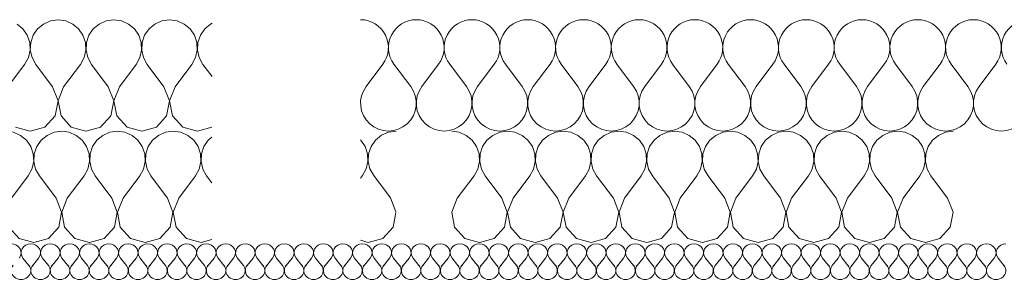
# Model space of a CAD drawing. Header units: millimetres. Extents: x -573548 to 674770, y -246895 to -89040.
# Tile 50 of 199: x 90704 to 91765, y -229927 to -229646. Entities that reach past the tile are written whole.
import ezdxf

# ---------------------------------------------------------------- set-up
doc = ezdxf.new("R2010")
doc.units = ezdxf.units.MM
doc.layers.add('Nowe_Drawing & Figure', color=7, linetype='Continuous')
doc.layers.add('Nowe_Drawing & Figure_Nr_pióra__59', color=8, linetype='Continuous', lineweight=9)

# ---------------------------------------------------------------- blocks, each defined once
blk = doc.blocks.new('*X112', base_point=(494560.4, -64691.1))
at = {"layer": 'Nowe_Drawing & Figure', "color": 21, "linetype": 'Continuous', "lineweight": 13, "true_color": 0xffaaaa}
for p, q in [((502063.1, -27280.1), (502056.8, -27272.4)), ((502067.3, -27280.1), (502073.6, -27272.4)), ((502084.1, -27280.1), (502077.8, -27272.4)), ((502088.3, -27280.1), (502094.6, -27272.4)), ((502105.1, -27280.1), (502098.8, -27272.4)), ((502109.3, -27280.1), (502115.6, -27272.4)), ((502126.1, -27280.1), (502119.8, -27272.4)), ((502130.3, -27280.1), (502136.6, -27272.4)), ((502147.1, -27280.1), (502140.8, -27272.4)), ((502151.3, -27280.1), (502157.6, -27272.4)), ((502168.1, -27280.1), (502161.8, -27272.4)), ((502172.3, -27280.1), (502178.6, -27272.4)), ((502189.1, -27280.1), (502182.8, -27272.4)), ((502193.3, -27280.1), (502199.6, -27272.4)), ((502210.1, -27280.1), (502203.8, -27272.4)), ((502214.3, -27280.1), (502220.6, -27272.4)), ((502231.1, -27280.1), (502224.8, -27272.4)), ((502235.3, -27280.1), (502241.6, -27272.4)), ((502252.1, -27280.1), (502245.8, -27272.4)), ((502256.3, -27280.1), (502262.6, -27272.4)), ((502273.1, -27280.1), (502266.8, -27272.4)), ((502277.3, -27280.1), (502283.6, -27272.4)), ((502294.1, -27280.1), (502287.8, -27272.4)), ((502298.3, -27280.1), (502304.6, -27272.4)), ((502315.1, -27280.1), (502308.8, -27272.4)), ((502319.3, -27280.1), (502325.6, -27272.4)), ((502336.1, -27280.1), (502329.8, -27272.4)), ((502340.3, -27280.1), (502346.6, -27272.4)), ((502357.1, -27280.1), (502350.8, -27272.4)), ((502361.3, -27280.1), (502367.6, -27272.4)), ((502378.1, -27280.1), (502371.8, -27272.4)), ((502382.3, -27280.1), (502388.6, -27272.4)), ((502399.1, -27280.1), (502392.8, -27272.4)), ((502403.3, -27280.1), (502409.6, -27272.4)), ((502420.1, -27280.1), (502413.8, -27272.4)), ((502424.3, -27280.1), (502430.6, -27272.4)), ((502441.1, -27280.1), (502434.8, -27272.4)), ((502445.3, -27280.1), (502451.6, -27272.4)), ((502462.1, -27280.1), (502455.8, -27272.4)), ((502466.3, -27280.1), (502472.6, -27272.4)), ((502483.1, -27280.1), (502476.8, -27272.4)), ((502487.3, -27280.1), (502493.6, -27272.4)), ((502504.1, -27280.1), (502497.8, -27272.4)), ((502508.3, -27280.1), (502514.6, -27272.4)), ((502525.1, -27280.1), (502518.8, -27272.4)), ((502529.3, -27280.1), (502535.6, -27272.4)), ((502546.1, -27280.1), (502539.8, -27272.4)), ((502550.3, -27280.1), (502556.6, -27272.4)), ((502567.1, -27280.1), (502560.8, -27272.4)), ((502571.3, -27280.1), (502577.6, -27272.4)), ((502588.1, -27280.1), (502581.8, -27272.4)), ((502592.3, -27280.1), (502598.6, -27272.4)), ((502609.1, -27280.1), (502602.8, -27272.4)), ((502613.3, -27280.1), (502619.6, -27272.4)), ((502630.1, -27280.1), (502623.8, -27272.4)), ((502634.3, -27280.1), (502640.6, -27272.4)), ((502651.1, -27280.1), (502644.8, -27272.4)), ((502655.3, -27280.1), (502661.6, -27272.4)), ((502672.1, -27280.1), (502665.8, -27272.4)), ((502676.3, -27280.1), (502682.6, -27272.4)), ((502693.1, -27280.1), (502686.8, -27272.4)), ((502697.3, -27280.1), (502703.6, -27272.4)), ((502714.1, -27280.1), (502707.8, -27272.4)), ((502718.3, -27280.1), (502724.6, -27272.4)), ((502735.1, -27280.1), (502728.8, -27272.4)), ((502739.3, -27280.1), (502745.6, -27272.4)), ((502756.1, -27280.1), (502749.8, -27272.4)), ((502760.3, -27280.1), (502766.6, -27272.4)), ((502777.1, -27280.1), (502770.8, -27272.4)), ((502781.3, -27280.1), (502787.6, -27272.4)), ((502798.1, -27280.1), (502791.8, -27272.4)), ((502802.3, -27280.1), (502808.6, -27272.4)), ((502819.1, -27280.1), (502812.8, -27272.4)), ((502823.3, -27280.1), (502829.6, -27272.4)), ((502840.1, -27280.1), (502833.8, -27272.4)), ((502844.3, -27280.1), (502850.6, -27272.4)), ((502861.1, -27280.1), (502854.8, -27272.4)), ((502865.3, -27280.1), (502871.6, -27272.4)), ((502882.1, -27280.1), (502875.8, -27272.4)), ((502886.3, -27280.1), (502892.6, -27272.4)), ((502903.1, -27280.1), (502896.8, -27272.4)), ((502907.3, -27280.1), (502913.6, -27272.4)), ((502924.1, -27280.1), (502917.8, -27272.4)), ((502928.3, -27280.1), (502934.6, -27272.4)), ((502945.1, -27280.1), (502938.8, -27272.4)), ((502949.3, -27280.1), (502955.6, -27272.4)), ((502966.1, -27280.1), (502959.8, -27272.4)), ((502970.3, -27280.1), (502976.6, -27272.4)), ((502987.1, -27280.1), (502980.8, -27272.4)), ((502991.3, -27280.1), (502997.6, -27272.4)), ((503008.1, -27280.1), (503001.8, -27272.4)), ((503012.3, -27280.1), (503018.6, -27272.4)), ((503029.1, -27280.1), (503022.8, -27272.4)), ((503033.3, -27280.1), (503039.6, -27272.4)), ((503050.1, -27280.1), (503043.8, -27272.4)), ((503054.3, -27280.1), (503060.6, -27272.4)), ((503071.1, -27280.1), (503064.8, -27272.4)), ((503075.3, -27280.1), (503081.6, -27272.4)), ((503092.1, -27280.1), (503085.8, -27272.4)), ((503096.3, -27280.1), (503102.6, -27272.4)), ((503113.1, -27280.1), (503106.8, -27272.4))]:
    blk.add_line(p, q, dxfattribs=at)
for centre, start_param, end_param in [((502044.2, -27266.6), 5.639684, 7.853982), ((502065.2, -27266.6), 1.570796, 3.785094), ((502065.2, -27266.6), 5.639684, 7.853982), ((502086.2, -27266.6), 1.570796, 3.785094), ((502086.2, -27266.6), 5.639684, 7.853982), ((502107.2, -27266.6), 1.570796, 3.785094), ((502107.2, -27266.6), 5.639684, 7.853982), ((502128.2, -27266.6), 1.570796, 3.785094), ((502128.2, -27266.6), 5.639684, 7.853982), ((502149.2, -27266.6), 1.570796, 3.785094), ((502149.2, -27266.6), 5.639684, 7.853982), ((502170.2, -27266.6), 1.570796, 3.785094), ((502170.2, -27266.6), 5.639684, 7.853982), ((502191.2, -27266.6), 1.570796, 3.785094), ((502191.2, -27266.6), 5.639684, 7.853982), ((502212.2, -27266.6), 1.570796, 3.785094), ((502212.2, -27266.6), 5.639684, 7.853982), ((502233.2, -27266.6), 1.570796, 3.785094), ((502233.2, -27266.6), 5.639684, 7.853982), ((502254.2, -27266.6), 1.570796, 3.785094), ((502254.2, -27266.6), 5.639684, 7.853982), ((502275.2, -27266.6), 1.570796, 3.785094), ((502275.2, -27266.6), 5.639684, 7.853982), ((502296.2, -27266.6), 1.570796, 3.785094), ((502296.2, -27266.6), 5.639684, 7.853982), ((502317.2, -27266.6), 1.570796, 3.785094), ((502317.2, -27266.6), 5.639684, 7.853982), ((502338.2, -27266.6), 1.570796, 3.785094), ((502338.2, -27266.6), 5.639684, 7.853982), ((502359.2, -27266.6), 1.570796, 3.785094), ((502359.2, -27266.6), 5.639684, 7.853982), ((502380.2, -27266.6), 1.570796, 3.785094), ((502380.2, -27266.6), 5.639684, 7.853982), ((502401.2, -27266.6), 1.570796, 3.785094), ((502401.2, -27266.6), 5.639684, 7.853982), ((502422.2, -27266.6), 1.570796, 3.785094), ((502422.2, -27266.6), 5.639684, 7.853982), ((502443.2, -27266.6), 1.570796, 3.785094), ((502443.2, -27266.6), 5.639684, 7.853982), ((502464.2, -27266.6), 1.570796, 3.785094), ((502464.2, -27266.6), 5.639684, 7.853982), ((502485.2, -27266.6), 1.570796, 3.785094), ((502485.2, -27266.6), 5.639684, 7.853982), ((502506.2, -27266.6), 1.570796, 3.785094), ((502506.2, -27266.6), 5.639684, 7.853982), ((502527.2, -27266.6), 1.570796, 3.785094), ((502527.2, -27266.6), 5.639684, 7.853982), ((502548.2, -27266.6), 1.570796, 3.785094), ((502548.2, -27266.6), 5.639684, 7.853982), ((502569.2, -27266.6), 1.570796, 3.785094), ((502569.2, -27266.6), 5.639684, 7.853982), ((502590.2, -27266.6), 1.570796, 3.785094), ((502590.2, -27266.6), 5.639684, 7.853982), ((502611.2, -27266.6), 1.570796, 3.785094), ((502611.2, -27266.6), 5.639684, 7.853982), ((502632.2, -27266.6), 1.570796, 3.785094), ((502632.2, -27266.6), 5.639684, 7.853982), ((502653.2, -27266.6), 1.570796, 3.785094), ((502653.2, -27266.6), 5.639684, 7.853982), ((502674.2, -27266.6), 1.570796, 3.785094), ((502674.2, -27266.6), 5.639684, 7.853982), ((502695.2, -27266.6), 1.570796, 3.785094), ((502695.2, -27266.6), 5.639684, 7.853982), ((502716.2, -27266.6), 1.570796, 3.785094), ((502716.2, -27266.6), 5.639684, 7.853982), ((502737.2, -27266.6), 1.570796, 3.785094), ((502737.2, -27266.6), 5.639684, 7.853982), ((502758.2, -27266.6), 1.570796, 3.785094), ((502758.2, -27266.6), 5.639684, 7.853982), ((502779.2, -27266.6), 1.570796, 3.785094), ((502779.2, -27266.6), 5.639684, 7.853982), ((502800.2, -27266.6), 1.570796, 3.785094), ((502800.2, -27266.6), 5.639684, 7.853982), ((502821.2, -27266.6), 1.570796, 3.785094), ((502821.2, -27266.6), 5.639684, 7.853982), ((502842.2, -27266.6), 1.570796, 3.785094), ((502842.2, -27266.6), 5.639684, 7.853982), ((502863.2, -27266.6), 1.570796, 3.785094), ((502863.2, -27266.6), 5.639684, 7.853982), ((502884.2, -27266.6), 1.570796, 3.785094), ((502884.2, -27266.6), 5.639684, 7.853982), ((502905.2, -27266.6), 1.570796, 3.785094), ((502905.2, -27266.6), 5.639684, 7.853982), ((502926.2, -27266.6), 1.570796, 3.785094), ((502926.2, -27266.6), 5.639684, 7.853982), ((502947.2, -27266.6), 1.570796, 3.785094), ((502947.2, -27266.6), 5.639684, 7.853982), ((502968.2, -27266.6), 1.570796, 3.785094), ((502968.2, -27266.6), 5.639684, 7.853982), ((502989.2, -27266.6), 1.570796, 3.785094), ((502989.2, -27266.6), 5.639684, 7.853982), ((503010.2, -27266.6), 1.570796, 3.785094), ((503010.2, -27266.6), 5.639684, 7.853982), ((503031.2, -27266.6), 1.570796, 3.785094), ((503031.2, -27266.6), 5.639684, 7.853982), ((503052.2, -27266.6), 1.570796, 3.785094), ((503052.2, -27266.6), 5.639684, 7.853982), ((503073.2, -27266.6), 1.570796, 3.785094), ((503073.2, -27266.6), 5.639684, 7.853982), ((503094.2, -27266.6), 1.570796, 3.785094), ((503094.2, -27266.6), 5.639684, 7.853982), ((503115.2, -27266.6), 1.570796, 3.785094), ((502054.7, -27285.8), 2.498092, 6.926686), ((502075.7, -27285.8), 2.498092, 6.926686), ((502096.7, -27285.8), 2.498092, 6.926686), ((502117.7, -27285.8), 2.498092, 6.926686), ((502138.7, -27285.8), 2.498092, 6.926686), ((502159.7, -27285.8), 2.498092, 6.926686), ((502180.7, -27285.8), 2.498092, 6.926686), ((502201.7, -27285.8), 2.498092, 6.926686), ((502222.7, -27285.8), 2.498092, 6.926686), ((502243.7, -27285.8), 2.498092, 6.926686), ((502264.7, -27285.8), 2.498092, 6.926686), ((502285.7, -27285.8), 2.498092, 6.926686), ((502306.7, -27285.8), 2.498092, 6.926686), ((502327.7, -27285.8), 2.498092, 6.926686), ((502348.7, -27285.8), 2.498092, 6.926686), ((502369.7, -27285.8), 2.498092, 6.926686), ((502390.7, -27285.8), 2.498092, 6.926686), ((502411.7, -27285.8), 2.498092, 6.926686), ((502432.7, -27285.8), 2.498092, 6.926686), ((502453.7, -27285.8), 2.498092, 6.926686), ((502474.7, -27285.8), 2.498092, 6.926686), ((502495.7, -27285.8), 2.498092, 6.926686), ((502516.7, -27285.8), 2.498092, 6.926686), ((502537.7, -27285.8), 2.498092, 6.926686), ((502558.7, -27285.8), 2.498092, 6.926686), ((502579.7, -27285.8), 2.498092, 6.926686), ((502600.7, -27285.8), 2.498092, 6.926686), ((502621.7, -27285.8), 2.498092, 6.926686), ((502642.7, -27285.8), 2.498092, 6.926686), ((502663.7, -27285.8), 2.498092, 6.926686), ((502684.7, -27285.8), 2.498092, 6.926686), ((502705.7, -27285.8), 2.498092, 6.926686), ((502726.7, -27285.8), 2.498092, 6.926686), ((502747.7, -27285.8), 2.498092, 6.926686), ((502768.7, -27285.8), 2.498092, 6.926686), ((502789.7, -27285.8), 2.498092, 6.926686), ((502810.7, -27285.8), 2.498092, 6.926686), ((502831.7, -27285.8), 2.498092, 6.926686), ((502852.7, -27285.8), 2.498092, 6.926686), ((502873.7, -27285.8), 2.498092, 6.926686), ((502894.7, -27285.8), 2.498092, 6.926686), ((502915.7, -27285.8), 2.498092, 6.926686), ((502936.7, -27285.8), 2.498092, 6.926686), ((502957.7, -27285.8), 2.498092, 6.926686), ((502978.7, -27285.8), 2.498092, 6.926686), ((502999.7, -27285.8), 2.498092, 6.926686), ((503020.7, -27285.8), 2.498092, 6.926686), ((503041.7, -27285.8), 2.498092, 6.926686), ((503062.7, -27285.8), 2.498092, 6.926686), ((503083.7, -27285.8), 2.498092, 6.926686), ((503104.7, -27285.8), 2.498092, 6.926686)]:
    blk.add_ellipse(centre, major_axis=(10.5, 0), ratio=0.914286, start_param=start_param, end_param=end_param, dxfattribs=at)
blk = doc.blocks.new('Wypełnienie_4_1', base_point=(494560.4, -64691.1))
at = {"layer": 'Nowe_Drawing & Figure', "color": 21, "linetype": 'Continuous', "lineweight": 13, "true_color": 0xffaaaa}
blk.add_blockref('*X112', (494560.4, -64691.1), dxfattribs=at)
blk = doc.blocks.new('*X142', base_point=(494560.4, -64691.1))
at = {"layer": 'Nowe_Drawing & Figure', "color": 21, "linetype": 'Continuous', "lineweight": 13, "true_color": 0xffaaaa}
for p, q in [((501926.6, -27136.7), (501918.5, -27135.6)), ((501934.2, -27140.1), (501926.6, -27136.7)), ((501940.6, -27145.3), (501934.2, -27140.1)), ((501962.7, -27140.1), (501956.3, -27145.3)), ((501970.3, -27136.7), (501962.7, -27140.1)), ((501978.5, -27135.6), (501970.3, -27136.7)), ((501986.6, -27136.7), (501978.5, -27135.6)), ((501994.2, -27140.1), (501986.6, -27136.7)), ((502000.6, -27145.3), (501994.2, -27140.1)), ((502022.7, -27140.1), (502016.3, -27145.3)), ((502030.3, -27136.7), (502022.7, -27140.1)), ((502038.5, -27135.6), (502030.3, -27136.7)), ((502046.6, -27136.7), (502038.5, -27135.6)), ((502054.2, -27140.1), (502046.6, -27136.7)), ((502060.6, -27145.3), (502054.2, -27140.1)), ((502082.7, -27140.1), (502076.3, -27145.3)), ((502090.3, -27136.7), (502082.7, -27140.1)), ((502098.5, -27135.6), (502090.3, -27136.7)), ((502106.6, -27136.7), (502098.5, -27135.6)), ((502114.2, -27140.1), (502106.6, -27136.7)), ((502120.6, -27145.3), (502114.2, -27140.1)), ((502142.7, -27140.1), (502136.3, -27145.3)), ((502150.3, -27136.7), (502142.7, -27140.1)), ((502158.5, -27135.6), (502150.3, -27136.7)), ((502166.6, -27136.7), (502158.5, -27135.6)), ((502174.2, -27140.1), (502166.6, -27136.7)), ((502180.6, -27145.3), (502174.2, -27140.1)), ((502202.7, -27140.1), (502196.3, -27145.3)), ((502210.3, -27136.7), (502202.7, -27140.1)), ((502218.5, -27135.6), (502210.3, -27136.7)), ((502226.6, -27136.7), (502218.5, -27135.6)), ((502234.2, -27140.1), (502226.6, -27136.7)), ((502240.6, -27145.3), (502234.2, -27140.1)), ((502260.2, -27142.1), (502256.3, -27145.3)), ((501945.3, -27152.2), (501940.6, -27145.3)), ((501947.9, -27160), (501945.3, -27152.2)), ((501951.6, -27152.2), (501949, -27160)), ((501956.3, -27145.3), (501951.6, -27152.2)), ((502005.3, -27152.2), (502000.6, -27145.3)), ((502007.9, -27160), (502005.3, -27152.2)), ((502011.6, -27152.2), (502009, -27160)), ((502016.3, -27145.3), (502011.6, -27152.2)), ((502065.3, -27152.2), (502060.6, -27145.3)), ((502067.9, -27160), (502065.3, -27152.2)), ((502071.6, -27152.2), (502069, -27160)), ((502076.3, -27145.3), (502071.6, -27152.2)), ((502125.3, -27152.2), (502120.6, -27145.3)), ((502127.9, -27160), (502125.3, -27152.2)), ((502131.6, -27152.2), (502129, -27160)), ((502136.3, -27145.3), (502131.6, -27152.2)), ((502185.3, -27152.2), (502180.6, -27145.3)), ((502187.9, -27160), (502185.3, -27152.2)), ((502191.6, -27152.2), (502189, -27160)), ((502196.3, -27145.3), (502191.6, -27152.2)), ((502245.3, -27152.2), (502240.6, -27145.3)), ((502247.9, -27160), (502245.3, -27152.2)), ((502251.6, -27152.2), (502249, -27160)), ((502256.3, -27145.3), (502251.6, -27152.2)), ((501948.3, -27168.3), (501947.9, -27160)), ((501949, -27160), (501948.6, -27168.3)), ((502008.3, -27168.3), (502007.9, -27160)), ((502009, -27160), (502008.6, -27168.3)), ((502068.3, -27168.3), (502067.9, -27160)), ((502069, -27160), (502068.6, -27168.3)), ((502128.3, -27168.3), (502127.9, -27160)), ((502129, -27160), (502128.6, -27168.3)), ((502188.3, -27168.3), (502187.9, -27160)), ((502189, -27160), (502188.6, -27168.3)), ((502248.3, -27168.3), (502247.9, -27160)), ((502249, -27160), (502248.6, -27168.3)), ((501946.5, -27176.3), (501948.3, -27168.3)), ((501948.6, -27168.3), (501950.4, -27176.3)), ((502006.5, -27176.3), (502008.3, -27168.3)), ((502008.6, -27168.3), (502010.4, -27176.3)), ((502066.5, -27176.3), (502068.3, -27168.3)), ((502068.6, -27168.3), (502070.4, -27176.3)), ((502126.5, -27176.3), (502128.3, -27168.3)), ((502128.6, -27168.3), (502130.4, -27176.3)), ((502186.5, -27176.3), (502188.3, -27168.3)), ((502188.6, -27168.3), (502190.4, -27176.3)), ((502246.5, -27176.3), (502248.3, -27168.3)), ((502248.6, -27168.3), (502250.4, -27176.3)), ((501924.5, -27207.6), (501942.5, -27183.6)), ((501942.5, -27183.6), (501946.5, -27176.3)), ((501950.4, -27176.3), (501954.5, -27183.6)), ((501972.5, -27207.6), (501954.5, -27183.6)), ((501984.5, -27207.6), (502002.5, -27183.6)), ((502002.5, -27183.6), (502006.5, -27176.3)), ((502010.4, -27176.3), (502014.5, -27183.6)), ((502032.5, -27207.6), (502014.5, -27183.6)), ((502044.5, -27207.6), (502062.5, -27183.6)), ((502062.5, -27183.6), (502066.5, -27176.3)), ((502070.4, -27176.3), (502074.5, -27183.6)), ((502092.5, -27207.6), (502074.5, -27183.6)), ((502104.5, -27207.6), (502122.5, -27183.6)), ((502122.5, -27183.6), (502126.5, -27176.3)), ((502130.4, -27176.3), (502134.5, -27183.6)), ((502152.5, -27207.6), (502134.5, -27183.6)), ((502164.5, -27207.6), (502182.5, -27183.6)), ((502182.5, -27183.6), (502186.5, -27176.3)), ((502190.4, -27176.3), (502194.5, -27183.6)), ((502212.5, -27207.6), (502194.5, -27183.6)), ((502224.5, -27207.6), (502242.5, -27183.6)), ((502242.5, -27183.6), (502246.5, -27176.3)), ((502250.4, -27176.3), (502254.5, -27183.6)), ((502260.1, -27191.1), (502254.5, -27183.6)), ((501924.5, -27207.6), (501918.6, -27222.9)), ((501978.3, -27222.9), (501972.5, -27207.6)), ((501984.5, -27207.6), (501978.6, -27222.9)), ((502038.3, -27222.9), (502032.5, -27207.6)), ((502044.5, -27207.6), (502038.6, -27222.9)), ((502098.3, -27222.9), (502092.5, -27207.6)), ((502104.5, -27207.6), (502098.6, -27222.9)), ((502158.3, -27222.9), (502152.5, -27207.6)), ((502164.5, -27207.6), (502158.6, -27222.9)), ((502218.3, -27222.9), (502212.5, -27207.6)), ((502224.5, -27207.6), (502218.6, -27222.9)), ((501918.6, -27222.9), (501921.6, -27239)), ((501975.3, -27239), (501978.3, -27222.9)), ((501978.6, -27222.9), (501981.6, -27239)), ((502035.3, -27239), (502038.3, -27222.9)), ((502038.6, -27222.9), (502041.6, -27239)), ((502095.3, -27239), (502098.3, -27222.9)), ((502098.6, -27222.9), (502101.6, -27239)), ((502155.3, -27239), (502158.3, -27222.9)), ((502158.6, -27222.9), (502161.6, -27239)), ((502215.3, -27239), (502218.3, -27222.9)), ((502218.6, -27222.9), (502221.6, -27239)), ((501921.6, -27239), (501932.7, -27251.1)), ((501964.2, -27251.1), (501975.3, -27239)), ((501981.6, -27239), (501992.7, -27251.1)), ((502024.2, -27251.1), (502035.3, -27239)), ((502041.6, -27239), (502052.7, -27251.1)), ((502084.2, -27251.1), (502095.3, -27239)), ((502101.6, -27239), (502112.7, -27251.1)), ((502144.2, -27251.1), (502155.3, -27239)), ((502161.6, -27239), (502172.7, -27251.1)), ((502204.2, -27251.1), (502215.3, -27239)), ((502221.6, -27239), (502232.7, -27251.1)), ((501932.7, -27251.1), (501948.5, -27255.6)), ((501948.5, -27255.6), (501964.2, -27251.1)), ((501992.7, -27251.1), (502008.5, -27255.6)), ((502008.5, -27255.6), (502024.2, -27251.1)), ((502052.7, -27251.1), (502068.5, -27255.6)), ((502068.5, -27255.6), (502084.2, -27251.1)), ((502112.7, -27251.1), (502128.5, -27255.6)), ((502128.5, -27255.6), (502144.2, -27251.1)), ((502172.7, -27251.1), (502188.5, -27255.6)), ((502188.5, -27255.6), (502204.2, -27251.1)), ((502232.7, -27251.1), (502248.5, -27255.6)), ((502248.5, -27255.6), (502260, -27252.3))]:
    blk.add_line(p, q, dxfattribs=at)
blk = doc.blocks.new('Wypełnienie_19_1', base_point=(494560.4, -64691.1))
at = {"layer": 'Nowe_Drawing & Figure', "color": 21, "linetype": 'Continuous', "lineweight": 13, "true_color": 0xffaaaa}
blk.add_blockref('*X142', (494560.4, -64691.1), dxfattribs=at)
blk = doc.blocks.new('*X144', base_point=(494560.4, -64691.1))
at = {"layer": 'Nowe_Drawing & Figure', "color": 21, "linetype": 'Continuous', "lineweight": 13, "true_color": 0xffaaaa}
for p, q in [((502526.6, -27136.7), (502518.5, -27135.6)), ((502534.2, -27140.1), (502526.6, -27136.7)), ((502540.6, -27145.3), (502534.2, -27140.1)), ((502562.7, -27140.1), (502556.3, -27145.3)), ((502570.3, -27136.7), (502562.7, -27140.1)), ((502578.5, -27135.6), (502570.3, -27136.7)), ((502586.6, -27136.7), (502578.5, -27135.6)), ((502594.2, -27140.1), (502586.6, -27136.7)), ((502600.6, -27145.3), (502594.2, -27140.1)), ((502622.7, -27140.1), (502616.3, -27145.3)), ((502630.3, -27136.7), (502622.7, -27140.1)), ((502638.5, -27135.6), (502630.3, -27136.7)), ((502646.6, -27136.7), (502638.5, -27135.6)), ((502654.2, -27140.1), (502646.6, -27136.7)), ((502660.6, -27145.3), (502654.2, -27140.1)), ((502682.7, -27140.1), (502676.3, -27145.3)), ((502690.3, -27136.7), (502682.7, -27140.1)), ((502698.5, -27135.6), (502690.3, -27136.7)), ((502706.6, -27136.7), (502698.5, -27135.6)), ((502714.2, -27140.1), (502706.6, -27136.7)), ((502720.6, -27145.3), (502714.2, -27140.1)), ((502742.7, -27140.1), (502736.3, -27145.3)), ((502750.3, -27136.7), (502742.7, -27140.1)), ((502758.5, -27135.6), (502750.3, -27136.7)), ((502766.6, -27136.7), (502758.5, -27135.6)), ((502774.2, -27140.1), (502766.6, -27136.7)), ((502780.6, -27145.3), (502774.2, -27140.1)), ((502802.7, -27140.1), (502796.3, -27145.3)), ((502810.3, -27136.7), (502802.7, -27140.1)), ((502818.5, -27135.6), (502810.3, -27136.7)), ((502826.6, -27136.7), (502818.5, -27135.6)), ((502834.2, -27140.1), (502826.6, -27136.7)), ((502840.6, -27145.3), (502834.2, -27140.1)), ((502862.7, -27140.1), (502856.3, -27145.3)), ((502870.3, -27136.7), (502862.7, -27140.1)), ((502878.5, -27135.6), (502870.3, -27136.7)), ((502886.6, -27136.7), (502878.5, -27135.6)), ((502894.2, -27140.1), (502886.6, -27136.7)), ((502900.6, -27145.3), (502894.2, -27140.1)), ((502922.7, -27140.1), (502916.3, -27145.3)), ((502930.3, -27136.7), (502922.7, -27140.1)), ((502938.5, -27135.6), (502930.3, -27136.7)), ((502946.6, -27136.7), (502938.5, -27135.6)), ((502954.2, -27140.1), (502946.6, -27136.7)), ((502960.6, -27145.3), (502954.2, -27140.1)), ((502982.7, -27140.1), (502976.3, -27145.3)), ((502990.3, -27136.7), (502982.7, -27140.1)), ((502998.5, -27135.6), (502990.3, -27136.7)), ((503006.6, -27136.7), (502998.5, -27135.6)), ((503014.2, -27140.1), (503006.6, -27136.7)), ((503020.6, -27145.3), (503014.2, -27140.1)), ((503042.7, -27140.1), (503036.3, -27145.3)), ((503050.3, -27136.7), (503042.7, -27140.1)), ((503058.5, -27135.6), (503050.3, -27136.7)), ((503058.7, -27135.6), (503058.5, -27135.6)), ((502545.3, -27152.2), (502540.6, -27145.3)), ((502547.9, -27160), (502545.3, -27152.2)), ((502551.6, -27152.2), (502549, -27160)), ((502556.3, -27145.3), (502551.6, -27152.2)), ((502605.3, -27152.2), (502600.6, -27145.3)), ((502607.9, -27160), (502605.3, -27152.2)), ((502611.6, -27152.2), (502609, -27160)), ((502616.3, -27145.3), (502611.6, -27152.2)), ((502665.3, -27152.2), (502660.6, -27145.3)), ((502667.9, -27160), (502665.3, -27152.2)), ((502671.6, -27152.2), (502669, -27160)), ((502676.3, -27145.3), (502671.6, -27152.2)), ((502725.3, -27152.2), (502720.6, -27145.3)), ((502727.9, -27160), (502725.3, -27152.2)), ((502731.6, -27152.2), (502729, -27160)), ((502736.3, -27145.3), (502731.6, -27152.2)), ((502785.3, -27152.2), (502780.6, -27145.3)), ((502787.9, -27160), (502785.3, -27152.2)), ((502791.6, -27152.2), (502789, -27160)), ((502796.3, -27145.3), (502791.6, -27152.2)), ((502845.3, -27152.2), (502840.6, -27145.3)), ((502847.9, -27160), (502845.3, -27152.2)), ((502851.6, -27152.2), (502849, -27160)), ((502856.3, -27145.3), (502851.6, -27152.2)), ((502905.3, -27152.2), (502900.6, -27145.3)), ((502907.9, -27160), (502905.3, -27152.2)), ((502911.6, -27152.2), (502909, -27160)), ((502916.3, -27145.3), (502911.6, -27152.2)), ((502965.3, -27152.2), (502960.6, -27145.3)), ((502967.9, -27160), (502965.3, -27152.2)), ((502971.6, -27152.2), (502969, -27160)), ((502976.3, -27145.3), (502971.6, -27152.2)), ((503025.3, -27152.2), (503020.6, -27145.3)), ((503027.9, -27160), (503025.3, -27152.2)), ((503031.6, -27152.2), (503029, -27160)), ((503036.3, -27145.3), (503031.6, -27152.2)), ((502548.3, -27168.3), (502547.9, -27160)), ((502549, -27160), (502548.6, -27168.3)), ((502608.3, -27168.3), (502607.9, -27160)), ((502609, -27160), (502608.6, -27168.3)), ((502668.3, -27168.3), (502667.9, -27160)), ((502669, -27160), (502668.6, -27168.3)), ((502728.3, -27168.3), (502727.9, -27160)), ((502729, -27160), (502728.6, -27168.3)), ((502788.3, -27168.3), (502787.9, -27160)), ((502789, -27160), (502788.6, -27168.3)), ((502848.3, -27168.3), (502847.9, -27160)), ((502849, -27160), (502848.6, -27168.3)), ((502908.3, -27168.3), (502907.9, -27160)), ((502909, -27160), (502908.6, -27168.3)), ((502968.3, -27168.3), (502967.9, -27160)), ((502969, -27160), (502968.6, -27168.3)), ((503028.3, -27168.3), (503027.9, -27160)), ((503029, -27160), (503028.6, -27168.3)), ((502546.5, -27176.3), (502548.3, -27168.3)), ((502548.6, -27168.3), (502550.4, -27176.3)), ((502606.5, -27176.3), (502608.3, -27168.3)), ((502608.6, -27168.3), (502610.4, -27176.3)), ((502666.5, -27176.3), (502668.3, -27168.3)), ((502668.6, -27168.3), (502670.4, -27176.3)), ((502726.5, -27176.3), (502728.3, -27168.3)), ((502728.6, -27168.3), (502730.4, -27176.3)), ((502786.5, -27176.3), (502788.3, -27168.3)), ((502788.6, -27168.3), (502790.4, -27176.3)), ((502846.5, -27176.3), (502848.3, -27168.3)), ((502848.6, -27168.3), (502850.4, -27176.3)), ((502906.5, -27176.3), (502908.3, -27168.3)), ((502908.6, -27168.3), (502910.4, -27176.3)), ((502966.5, -27176.3), (502968.3, -27168.3)), ((502968.6, -27168.3), (502970.4, -27176.3)), ((503026.5, -27176.3), (503028.3, -27168.3)), ((503028.6, -27168.3), (503030.4, -27176.3)), ((502524.5, -27207.6), (502542.5, -27183.6)), ((502542.5, -27183.6), (502546.5, -27176.3)), ((502550.4, -27176.3), (502554.5, -27183.6)), ((502572.5, -27207.6), (502554.5, -27183.6)), ((502584.5, -27207.6), (502602.5, -27183.6)), ((502602.5, -27183.6), (502606.5, -27176.3)), ((502610.4, -27176.3), (502614.5, -27183.6)), ((502632.5, -27207.6), (502614.5, -27183.6)), ((502644.5, -27207.6), (502662.5, -27183.6)), ((502662.5, -27183.6), (502666.5, -27176.3)), ((502670.4, -27176.3), (502674.5, -27183.6)), ((502692.5, -27207.6), (502674.5, -27183.6)), ((502704.5, -27207.6), (502722.5, -27183.6)), ((502722.5, -27183.6), (502726.5, -27176.3)), ((502730.4, -27176.3), (502734.5, -27183.6)), ((502752.5, -27207.6), (502734.5, -27183.6)), ((502764.5, -27207.6), (502782.5, -27183.6)), ((502782.5, -27183.6), (502786.5, -27176.3)), ((502790.4, -27176.3), (502794.5, -27183.6)), ((502812.5, -27207.6), (502794.5, -27183.6)), ((502824.5, -27207.6), (502842.5, -27183.6)), ((502842.5, -27183.6), (502846.5, -27176.3)), ((502850.4, -27176.3), (502854.5, -27183.6)), ((502872.5, -27207.6), (502854.5, -27183.6)), ((502884.5, -27207.6), (502902.5, -27183.6)), ((502902.5, -27183.6), (502906.5, -27176.3)), ((502910.4, -27176.3), (502914.5, -27183.6)), ((502932.5, -27207.6), (502914.5, -27183.6)), ((502944.5, -27207.6), (502962.5, -27183.6)), ((502962.5, -27183.6), (502966.5, -27176.3)), ((502970.4, -27176.3), (502974.5, -27183.6)), ((502992.5, -27207.6), (502974.5, -27183.6)), ((503004.5, -27207.6), (503022.5, -27183.6)), ((503022.5, -27183.6), (503026.5, -27176.3)), ((503030.4, -27176.3), (503034.5, -27183.6)), ((503052.5, -27207.6), (503034.5, -27183.6)), ((502524.5, -27207.6), (502518.6, -27222.9)), ((502578.3, -27222.9), (502572.5, -27207.6)), ((502584.5, -27207.6), (502578.6, -27222.9)), ((502638.3, -27222.9), (502632.5, -27207.6)), ((502644.5, -27207.6), (502638.6, -27222.9)), ((502698.3, -27222.9), (502692.5, -27207.6)), ((502704.5, -27207.6), (502698.6, -27222.9)), ((502758.3, -27222.9), (502752.5, -27207.6)), ((502764.5, -27207.6), (502758.6, -27222.9)), ((502818.3, -27222.9), (502812.5, -27207.6)), ((502824.5, -27207.6), (502818.6, -27222.9)), ((502878.3, -27222.9), (502872.5, -27207.6)), ((502884.5, -27207.6), (502878.6, -27222.9)), ((502938.3, -27222.9), (502932.5, -27207.6)), ((502944.5, -27207.6), (502938.6, -27222.9)), ((502998.3, -27222.9), (502992.5, -27207.6)), ((503004.5, -27207.6), (502998.6, -27222.9)), ((503058.3, -27222.9), (503052.5, -27207.6)), ((502518.6, -27222.9), (502521.6, -27239)), ((502575.3, -27239), (502578.3, -27222.9)), ((502578.6, -27222.9), (502581.6, -27239)), ((502635.3, -27239), (502638.3, -27222.9)), ((502638.6, -27222.9), (502641.6, -27239)), ((502695.3, -27239), (502698.3, -27222.9)), ((502698.6, -27222.9), (502701.6, -27239)), ((502755.3, -27239), (502758.3, -27222.9)), ((502758.6, -27222.9), (502761.6, -27239)), ((502815.3, -27239), (502818.3, -27222.9)), ((502818.6, -27222.9), (502821.6, -27239)), ((502875.3, -27239), (502878.3, -27222.9)), ((502878.6, -27222.9), (502881.6, -27239)), ((502935.3, -27239), (502938.3, -27222.9)), ((502938.6, -27222.9), (502941.6, -27239)), ((502995.3, -27239), (502998.3, -27222.9)), ((502998.6, -27222.9), (503001.6, -27239)), ((503055.3, -27239), (503058.3, -27222.9)), ((502521.6, -27239), (502532.7, -27251.1)), ((502564.2, -27251.1), (502575.3, -27239)), ((502581.6, -27239), (502592.7, -27251.1)), ((502624.2, -27251.1), (502635.3, -27239)), ((502641.6, -27239), (502652.7, -27251.1)), ((502684.2, -27251.1), (502695.3, -27239)), ((502701.6, -27239), (502712.7, -27251.1)), ((502744.2, -27251.1), (502755.3, -27239)), ((502761.6, -27239), (502772.7, -27251.1)), ((502804.2, -27251.1), (502815.3, -27239)), ((502821.6, -27239), (502832.7, -27251.1)), ((502864.2, -27251.1), (502875.3, -27239)), ((502881.6, -27239), (502892.7, -27251.1)), ((502924.2, -27251.1), (502935.3, -27239)), ((502941.6, -27239), (502952.7, -27251.1)), ((502984.2, -27251.1), (502995.3, -27239)), ((503001.6, -27239), (503012.7, -27251.1)), ((503044.2, -27251.1), (503055.3, -27239)), ((502532.7, -27251.1), (502548.5, -27255.6)), ((502548.5, -27255.6), (502564.2, -27251.1)), ((502592.7, -27251.1), (502608.5, -27255.6)), ((502608.5, -27255.6), (502624.2, -27251.1)), ((502652.7, -27251.1), (502668.5, -27255.6)), ((502668.5, -27255.6), (502684.2, -27251.1)), ((502712.7, -27251.1), (502728.5, -27255.6)), ((502728.5, -27255.6), (502744.2, -27251.1)), ((502772.7, -27251.1), (502788.5, -27255.6)), ((502788.5, -27255.6), (502804.2, -27251.1)), ((502832.7, -27251.1), (502848.5, -27255.6)), ((502848.5, -27255.6), (502864.2, -27251.1)), ((502892.7, -27251.1), (502908.5, -27255.6)), ((502908.5, -27255.6), (502924.2, -27251.1)), ((502952.7, -27251.1), (502968.5, -27255.6)), ((502968.5, -27255.6), (502984.2, -27251.1)), ((503012.7, -27251.1), (503028.5, -27255.6)), ((503028.5, -27255.6), (503044.2, -27251.1))]:
    blk.add_line(p, q, dxfattribs=at)
blk = doc.blocks.new('Wypełnienie_20_1', base_point=(494560.4, -64691.1))
at = {"layer": 'Nowe_Drawing & Figure', "color": 21, "linetype": 'Continuous', "lineweight": 13, "true_color": 0xffaaaa}
blk.add_blockref('*X144', (494560.4, -64691.1), dxfattribs=at)
blk = doc.blocks.new('*X154', base_point=(494560.4, -64691.1))
at = {"layer": 'Nowe_Drawing & Figure', "color": 21, "linetype": 'Continuous', "lineweight": 13, "true_color": 0xffaaaa}
for p, q in [((502442.7, -27139.9), (502436.3, -27145.2)), ((502450.3, -27136.6), (502442.7, -27139.9)), ((502458.5, -27135.4), (502450.3, -27136.6)), ((502420.6, -27145.2), (502420.3, -27145)), ((502425.3, -27152), (502420.6, -27145.2)), ((502427.9, -27159.9), (502425.3, -27152)), ((502431.6, -27152), (502429, -27159.9)), ((502436.3, -27145.2), (502431.6, -27152)), ((502428.3, -27168.1), (502427.9, -27159.9)), ((502429, -27159.9), (502428.6, -27168.1)), ((502426.5, -27176.2), (502428.3, -27168.1)), ((502428.6, -27168.1), (502430.4, -27176.2)), ((502420.3, -27186.3), (502422.5, -27183.4)), ((502422.5, -27183.4), (502426.5, -27176.2)), ((502430.4, -27176.2), (502434.5, -27183.4)), ((502452.5, -27207.4), (502434.5, -27183.4)), ((502458.3, -27222.6), (502452.5, -27207.4)), ((502455.3, -27238.9), (502458.3, -27223.2)), ((502444.2, -27251), (502455.3, -27238.9)), ((502420.3, -27253.1), (502428.5, -27255.4)), ((502428.5, -27255.4), (502444.2, -27251))]:
    blk.add_line(p, q, dxfattribs=at)
blk = doc.blocks.new('Wypełnienie_25_1', base_point=(494560.4, -64691.1))
at = {"layer": 'Nowe_Drawing & Figure', "color": 21, "linetype": 'Continuous', "lineweight": 13, "true_color": 0xffaaaa}
blk.add_blockref('*X154', (494560.4, -64691.1), dxfattribs=at)
blk = doc.blocks.new('*X168', base_point=(494560.4, -64691.1))
at = {"layer": 'Nowe_Drawing & Figure', "color": 21, "linetype": 'Continuous', "lineweight": 13, "true_color": 0xffaaaa}
for p, q in [((502056.7, -27025.3), (502050.4, -27020.1)), ((502061.4, -27032.2), (502056.7, -27025.3)), ((502072.5, -27025.3), (502067.8, -27032.2)), ((502078.8, -27020.1), (502072.5, -27025.3)), ((502086.4, -27016.7), (502078.8, -27020.1)), ((502094.6, -27015.6), (502086.4, -27016.7)), ((502102.8, -27016.7), (502094.6, -27015.6)), ((502110.4, -27020.1), (502102.8, -27016.7)), ((502116.7, -27025.3), (502110.4, -27020.1)), ((502121.4, -27032.2), (502116.7, -27025.3)), ((502132.5, -27025.3), (502127.8, -27032.2)), ((502138.8, -27020.1), (502132.5, -27025.3)), ((502146.4, -27016.7), (502138.8, -27020.1)), ((502154.6, -27015.6), (502146.4, -27016.7)), ((502162.8, -27016.7), (502154.6, -27015.6)), ((502170.4, -27020.1), (502162.8, -27016.7)), ((502176.7, -27025.3), (502170.4, -27020.1)), ((502181.4, -27032.2), (502176.7, -27025.3)), ((502192.5, -27025.3), (502187.8, -27032.2)), ((502198.8, -27020.1), (502192.5, -27025.3)), ((502206.4, -27016.7), (502198.8, -27020.1)), ((502214.6, -27015.6), (502206.4, -27016.7)), ((502222.8, -27016.7), (502214.6, -27015.6)), ((502230.4, -27020.1), (502222.8, -27016.7)), ((502236.7, -27025.3), (502230.4, -27020.1)), ((502241.4, -27032.2), (502236.7, -27025.3)), ((502252.5, -27025.3), (502247.8, -27032.2)), ((502258.8, -27020.1), (502252.5, -27025.3)), ((502260.5, -27019.3), (502258.8, -27020.1)), ((502064.1, -27040), (502061.4, -27032.2)), ((502067.8, -27032.2), (502065.1, -27040)), ((502124.1, -27040), (502121.4, -27032.2)), ((502127.8, -27032.2), (502125.1, -27040)), ((502184.1, -27040), (502181.4, -27032.2)), ((502187.8, -27032.2), (502185.1, -27040)), ((502244.1, -27040), (502241.4, -27032.2)), ((502247.8, -27032.2), (502245.1, -27040)), ((502064.5, -27048.3), (502064.1, -27040)), ((502065.1, -27040), (502064.7, -27048.3)), ((502124.5, -27048.3), (502124.1, -27040)), ((502125.1, -27040), (502124.7, -27048.3)), ((502184.5, -27048.3), (502184.1, -27040)), ((502185.1, -27040), (502184.7, -27048.3)), ((502244.5, -27048.3), (502244.1, -27040)), ((502245.1, -27040), (502244.7, -27048.3)), ((502058.6, -27063.6), (502062.6, -27056.3)), ((502062.6, -27056.3), (502064.5, -27048.3)), ((502064.7, -27048.3), (502066.6, -27056.3)), ((502066.6, -27056.3), (502070.6, -27063.6)), ((502118.6, -27063.6), (502122.6, -27056.3)), ((502122.6, -27056.3), (502124.5, -27048.3)), ((502124.7, -27048.3), (502126.6, -27056.3)), ((502126.6, -27056.3), (502130.6, -27063.6)), ((502178.6, -27063.6), (502182.6, -27056.3)), ((502182.6, -27056.3), (502184.5, -27048.3)), ((502184.7, -27048.3), (502186.6, -27056.3)), ((502186.6, -27056.3), (502190.6, -27063.6)), ((502238.6, -27063.6), (502242.6, -27056.3)), ((502242.6, -27056.3), (502244.5, -27048.3)), ((502244.7, -27048.3), (502246.6, -27056.3)), ((502246.6, -27056.3), (502250.6, -27063.6)), ((502040.6, -27087.6), (502058.6, -27063.6)), ((502088.6, -27087.6), (502070.6, -27063.6)), ((502100.6, -27087.6), (502118.6, -27063.6)), ((502148.6, -27087.6), (502130.6, -27063.6)), ((502160.6, -27087.6), (502178.6, -27063.6)), ((502208.6, -27087.6), (502190.6, -27063.6)), ((502220.6, -27087.6), (502238.6, -27063.6)), ((502260.4, -27076.6), (502250.6, -27063.6)), ((502094.5, -27102.9), (502088.6, -27087.6)), ((502100.6, -27087.6), (502094.7, -27102.9)), ((502154.5, -27102.9), (502148.6, -27087.6)), ((502160.6, -27087.6), (502154.7, -27102.9)), ((502214.5, -27102.9), (502208.6, -27087.6)), ((502220.6, -27087.6), (502214.7, -27102.9)), ((502091.4, -27119), (502094.5, -27102.9)), ((502094.7, -27102.9), (502097.8, -27119)), ((502151.4, -27119), (502154.5, -27102.9)), ((502154.7, -27102.9), (502157.8, -27119)), ((502211.4, -27119), (502214.5, -27102.9)), ((502214.7, -27102.9), (502217.8, -27119)), ((502080.4, -27131.1), (502091.4, -27119)), ((502097.8, -27119), (502108.8, -27131.1)), ((502140.4, -27131.1), (502151.4, -27119)), ((502157.8, -27119), (502168.8, -27131.1)), ((502200.4, -27131.1), (502211.4, -27119)), ((502217.8, -27119), (502228.8, -27131.1)), ((502048.8, -27131.1), (502064.6, -27135.6)), ((502064.6, -27135.6), (502080.4, -27131.1)), ((502108.8, -27131.1), (502124.6, -27135.6)), ((502124.6, -27135.6), (502140.4, -27131.1)), ((502168.8, -27131.1), (502184.6, -27135.6)), ((502184.6, -27135.6), (502200.4, -27131.1)), ((502228.8, -27131.1), (502244.6, -27135.6)), ((502244.6, -27135.6), (502260.2, -27131.1))]:
    blk.add_line(p, q, dxfattribs=at)
blk = doc.blocks.new('Wypełnienie_32_1', base_point=(494560.4, -64691.1))
at = {"layer": 'Nowe_Drawing & Figure', "color": 21, "linetype": 'Continuous', "lineweight": 13, "true_color": 0xffaaaa}
blk.add_blockref('*X168', (494560.4, -64691.1), dxfattribs=at)
blk = doc.blocks.new('*X170', base_point=(494560.4, -64691.1))
at = {"layer": 'Nowe_Drawing & Figure', "color": 21, "linetype": 'Continuous', "lineweight": 13, "true_color": 0xffaaaa}
for p, q in [((502426.3, -27087.4), (502444.3, -27063.4)), ((502474.3, -27087.4), (502456.3, -27063.4)), ((502486.3, -27087.4), (502504.3, -27063.4)), ((502534.3, -27087.4), (502516.3, -27063.4)), ((502546.3, -27087.4), (502564.3, -27063.4)), ((502594.3, -27087.4), (502576.3, -27063.4)), ((502606.3, -27087.4), (502624.3, -27063.4)), ((502654.3, -27087.4), (502636.3, -27063.4)), ((502666.3, -27087.4), (502684.3, -27063.4)), ((502714.3, -27087.4), (502696.3, -27063.4)), ((502726.3, -27087.4), (502744.3, -27063.4)), ((502774.3, -27087.4), (502756.3, -27063.4)), ((502786.3, -27087.4), (502804.3, -27063.4)), ((502834.3, -27087.4), (502816.3, -27063.4)), ((502846.3, -27087.4), (502864.3, -27063.4)), ((502894.3, -27087.4), (502876.3, -27063.4)), ((502906.3, -27087.4), (502924.3, -27063.4)), ((502954.3, -27087.4), (502936.3, -27063.4)), ((502966.3, -27087.4), (502984.3, -27063.4)), ((503014.3, -27087.4), (502996.3, -27063.4)), ((503026.3, -27087.4), (503044.3, -27063.4)), ((503074.3, -27087.4), (503056.3, -27063.4)), ((503086.3, -27087.4), (503104.3, -27063.4))]:
    blk.add_line(p, q, dxfattribs=at)
for centre, start, end in [((502420.3, -27045.4), 323.1301, 90), ((502480.3, -27045.4), 90, 216.8699), ((502480.3, -27045.4), 323.1301, 90), ((502540.3, -27045.4), 90, 216.8699), ((502540.3, -27045.4), 323.1301, 90), ((502600.3, -27045.4), 90, 216.8699), ((502600.3, -27045.4), 323.1301, 90), ((502660.3, -27045.4), 90, 216.8699), ((502660.3, -27045.4), 323.1301, 90), ((502720.3, -27045.4), 90, 216.8699), ((502720.3, -27045.4), 323.1301, 90), ((502780.3, -27045.4), 90, 216.8699), ((502780.3, -27045.4), 323.1301, 90), ((502840.3, -27045.4), 90, 216.8699), ((502840.3, -27045.4), 323.1301, 90), ((502900.3, -27045.4), 90, 216.8699), ((502900.3, -27045.4), 323.1301, 90), ((502960.3, -27045.4), 90, 216.8699), ((502960.3, -27045.4), 323.1301, 90), ((503020.3, -27045.4), 90, 216.8699), ((503020.3, -27045.4), 323.1301, 90), ((503080.3, -27045.4), 90, 216.8699), ((503080.3, -27045.4), 323.1301, 90), ((503140.3, -27045.4), 90, 216.8699), ((502450.3, -27105.4), 143.1301, 36.8699), ((502510.3, -27105.4), 143.1301, 36.8699), ((502570.3, -27105.4), 143.1301, 36.8699), ((502630.3, -27105.4), 143.1301, 36.8699), ((502690.3, -27105.4), 143.1301, 36.8699), ((502750.3, -27105.4), 143.1301, 36.8699), ((502810.3, -27105.4), 143.1301, 36.8699), ((502870.3, -27105.4), 143.1301, 36.8699), ((502930.3, -27105.4), 143.1301, 36.8699), ((502990.3, -27105.4), 143.1301, 36.8699), ((503050.3, -27105.4), 143.1301, 36.8699), ((503110.3, -27105.4), 143.1301, 36.8699)]:
    blk.add_arc(centre, 30, start, end, dxfattribs=at)
blk = doc.blocks.new('Wypełnienie_33_1', base_point=(494560.4, -64691.1))
at = {"layer": 'Nowe_Drawing & Figure', "color": 21, "linetype": 'Continuous', "lineweight": 13, "true_color": 0xffaaaa}
blk.add_blockref('*X170', (494560.4, -64691.1), dxfattribs=at)
blk = doc.blocks.new('A$C685D2BB2')
at = {"layer": 'Nowe_Drawing & Figure_Nr_pióra__59'}
for name in ['Wypełnienie_32_1', 'Wypełnienie_33_1', 'Wypełnienie_19_1', 'Wypełnienie_25_1', 'Wypełnienie_20_1', 'Wypełnienie_4_1']:
    blk.add_blockref(name, (5050.9, -20427.5), dxfattribs=at)

msp = doc.modelspace()

# ---------------------------------------------------------------- block references
at = {"color": 150}
msp.add_blockref('A$C685D2BB2', (78160.5, -246894.6), dxfattribs=at)

doc.saveas('drawing.dxf')
